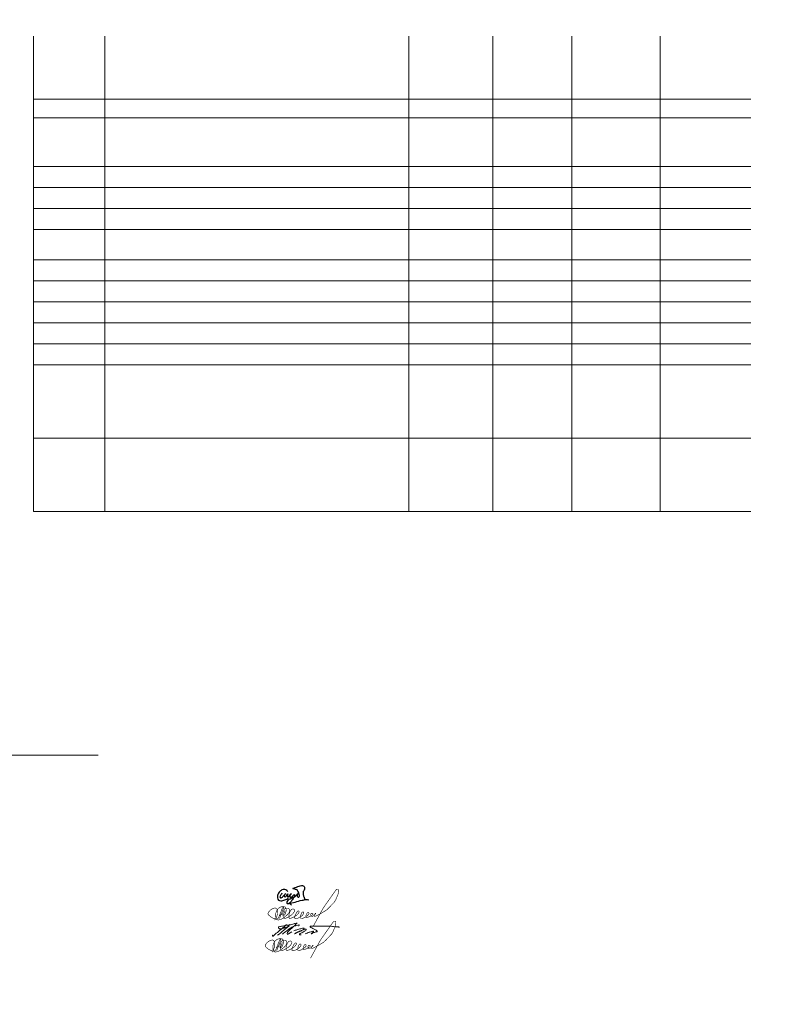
# Model space of a CAD drawing. Header units: millimetres. Extents: x 0 to 420, y 0 to 297.
# Tile 2 of 2: x 194 to 420, y 0 to 297. Entities that reach past the tile are written whole.
import ezdxf

# ---------------------------------------------------------------- set-up
doc = ezdxf.new("R2010")
doc.units = ezdxf.units.MM
for name, pattern in [('K5LT32770', [0]), ('K5LT32773', [0]), ('K5LT32779', [0]), ('K5LT32780', [0]), ('K5LT_THIN', [0])]:
    doc.linetypes.add(name, pattern=pattern)

# ---------------------------------------------------------------- blocks, each defined once
blk = doc.blocks.new('U4')
at = {"color": 7, "linetype": 'K5LT32770', "lineweight": 30}
for points, knots in [([(273.5407535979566, 33.49931206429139), (273.4601882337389, 33.31847049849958), (273.3672396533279, 33.14539383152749), (273.2619078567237, 32.98008206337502), (273.177004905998, 32.84683211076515), (273.0237187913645, 32.74148744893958), (272.9830621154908, 32.59546724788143), (272.9550713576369, 32.49493723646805), (272.9304422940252, 32.35997488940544), (272.9734467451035, 32.26854465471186), (273.00296189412, 32.20579354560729), (273.0675001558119, 32.13339526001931), (273.1272926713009, 32.10508335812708), (273.2237392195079, 32.05941568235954), (273.3776137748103, 32.12469295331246), (273.4830613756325, 32.17239095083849), (273.6355406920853, 32.24136319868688), (273.7358296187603, 32.41333381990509), (273.8580608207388, 32.53777502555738), (274.1315347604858, 32.81619351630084), (274.7214919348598, 33.53734717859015), (274.6369058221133, 33.41277373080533), (274.5992719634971, 33.35734879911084), (274.3869969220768, 33.15522942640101), (274.3195985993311, 32.9993128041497), (274.2698301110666, 32.88418034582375), (274.1896644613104, 32.7297065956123), (274.233060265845, 32.62431335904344), (274.2599042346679, 32.55911874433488), (274.3327665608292, 32.47593680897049), (274.3965215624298, 32.45123669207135), (274.4846014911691, 32.41711255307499), (274.6177943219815, 32.49418480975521), (274.713828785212, 32.53777502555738), (274.9896310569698, 32.66296217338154), (275.2590495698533, 33.37764233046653), (275.3003663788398, 33.27815854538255), (275.3255353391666, 33.21755600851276), (275.2086603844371, 32.90146179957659), (275.2042126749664, 32.71085169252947), (275.2016812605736, 32.60236592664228), (275.1657594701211, 32.42960576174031), (275.223443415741, 32.38392909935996), (275.2799720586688, 32.3391672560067), (275.4507365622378, 32.38372602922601), (275.5407506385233, 32.43200595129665), (275.6113357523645, 32.46986496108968), (275.6640952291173, 32.54595015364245), (275.7234426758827, 32.60508261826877), (275.9635567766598, 32.844326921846), (276.3759466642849, 33.44233362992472), (276.3676724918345, 33.39354299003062), (276.36131970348, 33.35608225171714), (276.0065675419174, 32.97827339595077), (275.9542115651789, 32.73008243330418), (275.9309929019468, 32.62001548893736), (275.8810593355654, 32.46914767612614), (275.9349808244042, 32.38392909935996), (275.9727258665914, 32.32427609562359), (276.0683240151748, 32.2643304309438), (276.1369036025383, 32.24931391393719), (276.260947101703, 32.22215275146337), (276.4014908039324, 32.37873938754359), (276.5215184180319, 32.46085206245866), (276.6761086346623, 32.56660952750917), (276.7996012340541, 32.71556286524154), (276.9445947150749, 32.83585150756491), (277.0235462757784, 32.90135083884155), (277.0952360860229, 32.98010304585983), (277.1849789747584, 33.02815891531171), (277.2276744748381, 33.05102166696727), (277.2849351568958, 33.08903923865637), (277.3195941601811, 33.08585113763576), (277.3865178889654, 33.07969517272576), (277.399594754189, 32.90516705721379), (277.4061324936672, 32.81662076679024), (277.4192682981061, 32.63871114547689), (277.2628740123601, 32.46475503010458), (277.1753636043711, 32.2973907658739), (277.0521290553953, 32.06170383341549), (276.8953523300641, 31.84266125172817), (276.7426719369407, 31.62431483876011), (276.5257537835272, 31.31410276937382), (276.3181740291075, 30.98374549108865), (276.040749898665, 30.73008539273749), (275.8764944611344, 30.57990000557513), (275.7130938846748, 30.3614088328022), (275.5022891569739, 30.32623983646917), (275.4118940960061, 30.31115903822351), (275.2804339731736, 30.28745261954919), (275.2138280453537, 30.33585520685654), (275.1572553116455, 30.37696666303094), (275.1260835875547, 30.48046799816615), (275.1080589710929, 30.55700872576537), (275.0788578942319, 30.68100979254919), (275.1172605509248, 30.82871244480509), (275.1561358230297, 30.95123891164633), (275.2209081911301, 31.15538743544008), (275.3836988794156, 31.33973293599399), (275.5407506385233, 31.48969965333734), (275.6787382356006, 31.62146224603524), (275.8560816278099, 31.71630054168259), (276.0215191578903, 31.81662224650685), (276.2222261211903, 31.93833141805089), (276.4368953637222, 32.03709240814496), (276.6465182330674, 32.14354483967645), (276.7551460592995, 32.19870912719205), (276.8615614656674, 32.25959402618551), (276.9734408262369, 32.30700613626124), (277.1251499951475, 32.37129727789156), (277.3086903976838, 32.37445286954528), (277.4445939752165, 32.46085206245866), (277.5546045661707, 32.53079007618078), (277.6365972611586, 32.64706738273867), (277.7330550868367, 32.73969780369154), (277.9652665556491, 32.96269522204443), (278.1425854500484, 33.27472749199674), (278.4349771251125, 33.40315836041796), (278.4755205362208, 33.42096675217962), (278.550076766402, 33.45278447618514), (278.559976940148, 33.45123521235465), (278.5741927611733, 33.44901059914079), (278.455905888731, 33.37616364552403), (278.4061310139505, 33.3358507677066), (278.349707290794, 33.29015295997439), (278.2839247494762, 33.24798151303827), (278.2426697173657, 33.19162021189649), (278.1746808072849, 33.09873594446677), (278.149400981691, 32.96141123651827), (278.1465160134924, 32.84546687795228), (278.1435006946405, 32.72428384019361), (278.1760087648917, 32.58866956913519), (278.2330543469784, 32.48008280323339), (278.2695740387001, 32.410567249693), (278.3158827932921, 32.31762126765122), (278.3772849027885, 32.28777539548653), (278.4572492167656, 32.24890694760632), (278.6131951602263, 32.28897328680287), (278.6849767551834, 32.34546761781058), (278.7631756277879, 32.40701254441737), (278.7908650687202, 32.55424082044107), (278.8099765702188, 32.66277484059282), (278.8387827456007, 32.8263648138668), (278.776122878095, 33.00467405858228), (278.7426689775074, 33.17238947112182), (278.7129201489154, 33.32153013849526), (278.6799690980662, 33.47272919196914), (278.6272845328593, 33.61469650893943), (278.562351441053, 33.78966951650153), (278.4640029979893, 33.95381407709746), (278.3676695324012, 34.11469576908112), (278.2906048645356, 34.24339760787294), (278.2350581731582, 34.40461564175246), (278.1176699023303, 34.48969521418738), (278.0515509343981, 34.53761630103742), (277.9650763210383, 34.56338243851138), (277.8869010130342, 34.59546428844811), (277.755807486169, 34.64926289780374), (277.6185877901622, 34.68817237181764), (277.4830554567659, 34.73007947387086), (277.3493330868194, 34.77142692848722), (277.2107264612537, 34.79793836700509), (277.0792099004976, 34.84546391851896), (277.0143538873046, 34.86890064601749), (276.8944981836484, 34.8924089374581), (276.8869024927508, 34.92238688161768), (276.8778916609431, 34.95794996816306), (277.0261965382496, 35.00920926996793), (277.0984406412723, 35.04738669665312), (277.2480650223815, 35.12645576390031), (277.4113227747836, 35.17900529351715), (277.569593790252, 35.23969410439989), (278.0671516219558, 35.43048199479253), (278.5758919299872, 35.61204002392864), (279.098437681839, 35.71084725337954), (279.326738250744, 35.75401619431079), (279.5689751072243, 35.8502340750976), (279.7907443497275, 35.80700095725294), (279.915381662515, 35.78270336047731), (280.0537463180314, 35.73769653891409), (280.1561284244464, 35.66277040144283), (280.2539941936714, 35.59114944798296), (280.3616565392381, 35.48544653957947), (280.3965126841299, 35.37430928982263), (280.4286949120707, 35.27169770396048), (280.3907122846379, 35.14251560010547), (280.3772819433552, 35.02815595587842), (280.3516233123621, 34.80967216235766), (280.309913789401, 34.58468822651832), (280.2234360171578, 34.38392613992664), (280.1655099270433, 34.2494480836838), (280.0434955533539, 34.13833235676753), (280.002282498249, 33.99931132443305), (279.9725912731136, 33.8991560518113), (279.9743343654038, 33.78799526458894), (279.9638210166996, 33.68200410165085), (279.9505037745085, 33.54774526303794), (279.9290185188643, 33.41191375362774), (279.9349749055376, 33.27815854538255), (279.9420223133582, 33.11990362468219), (279.9781291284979, 32.96007485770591), (280.0215132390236, 32.8070053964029), (280.056778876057, 32.6825798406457), (280.1108753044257, 32.56327424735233), (280.1561284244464, 32.44162132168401), (280.1943182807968, 32.33895640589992), (280.2380146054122, 32.2381050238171), (280.2715128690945, 32.13392946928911), (280.3009995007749, 32.04222960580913), (280.3358503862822, 31.94980005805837), (280.3484358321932, 31.85508372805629), (280.3605681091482, 31.76377788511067), (280.3605681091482, 31.67082930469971), (280.3484358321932, 31.5762379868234)], [0, 0, 0, 0, 1, 1, 1, 2, 2, 2, 3, 3, 3, 4, 4, 4, 5, 5, 5, 6, 6, 6, 7, 7, 7, 8, 8, 8, 9, 9, 9, 10, 10, 10, 11, 11, 11, 12, 12, 12, 13, 13, 13, 14, 14, 14, 15, 15, 15, 16, 16, 16, 17, 17, 17, 18, 18, 18, 19, 19, 19, 20, 20, 20, 21, 21, 21, 22, 22, 22, 23, 23, 23, 24, 24, 24, 25, 25, 25, 26, 26, 26, 27, 27, 27, 28, 28, 28, 29, 29, 29, 30, 30, 30, 31, 31, 31, 32, 32, 32, 33, 33, 33, 34, 34, 34, 35, 35, 35, 36, 36, 36, 37, 37, 37, 38, 38, 38, 39, 39, 39, 40, 40, 40, 41, 41, 41, 42, 42, 42, 43, 43, 43, 44, 44, 44, 45, 45, 45, 46, 46, 46, 47, 47, 47, 48, 48, 48, 49, 49, 49, 50, 50, 50, 51, 51, 51, 52, 52, 52, 53, 53, 53, 54, 54, 54, 55, 55, 55, 56, 56, 56, 57, 57, 57, 58, 58, 58, 59, 59, 59, 60, 60, 60, 61, 61, 61, 62, 62, 62, 63, 63, 63, 64, 64, 64, 65, 65, 65, 66, 66, 66, 67, 67, 67, 68, 68, 68, 69, 69, 69, 70, 70, 70, 71, 71, 71, 71]), ([(275.2811356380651, 33.98969595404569), (275.2070041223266, 34.14614838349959), (275.1108504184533, 34.27435332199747), (274.9926745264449, 34.37431076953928), (274.8337729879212, 34.50871544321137), (274.6014066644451, 34.58905216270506), (274.3965215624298, 34.62431039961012), (274.1163851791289, 34.67251846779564), (273.7815106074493, 34.60960841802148), (273.5215228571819, 34.49931058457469), (273.200913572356, 34.36329452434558), (272.9182114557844, 34.0629234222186), (272.704216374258, 33.77815780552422), (272.5007381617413, 33.50738710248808), (272.3264122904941, 33.17595047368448), (272.252293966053, 32.84546687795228), (272.1972142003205, 32.59987364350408), (272.1630724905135, 32.32033856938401), (272.2138324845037, 32.07623724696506), (272.2591990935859, 31.85807234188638), (272.3459021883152, 31.58798120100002), (272.5022935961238, 31.45123817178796), (272.6718618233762, 31.30297380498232), (272.9814998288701, 31.28229378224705), (273.2234463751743, 31.2589307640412), (273.6324429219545, 31.21943694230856), (274.0682643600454, 31.3577021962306), (274.4638291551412, 31.48969965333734), (274.8144256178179, 31.60669146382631), (275.1509635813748, 31.76694763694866), (275.4734430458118, 31.97046817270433)], [0, 0, 0, 0, 1, 1, 1, 2, 2, 2, 3, 3, 3, 4, 4, 4, 5, 5, 5, 6, 6, 6, 7, 7, 7, 8, 8, 8, 9, 9, 9, 10, 10, 10, 10]), ([(276.4445954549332, 29.9127789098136), (276.2046601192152, 30.0840449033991), (276.0604295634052, 30.23148058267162), (276.0119037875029, 30.35508594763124), (275.8876536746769, 30.67157713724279), (277.0152951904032, 30.68592896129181), (277.5215169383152, 30.83585446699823), (278.2145781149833, 31.0411153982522), (278.9090652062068, 31.25494061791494), (279.6176676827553, 31.39354594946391), (280.053037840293, 31.47870600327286), (280.4931767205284, 31.58988887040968), (280.9349734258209, 31.59546872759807), (281.1809327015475, 31.5985751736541), (281.4277272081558, 31.58254955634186), (281.6753569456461, 31.54739187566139)], [0, 0, 0, 0, 1, 1, 1, 2, 2, 2, 3, 3, 3, 4, 4, 4, 5, 5, 5, 5])]:
    blk.add_open_spline(points, degree=3, knots=knots, dxfattribs=at)
blk = doc.blocks.new('U5')
at = {"color": 7, "linetype": 'K5LT_THIN', "const_width": 0.18}
for points in [[(273.6827546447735, 18.6527105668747), (273.3025912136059, 17.68902851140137), (273.2231584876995, 17.50686145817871), (273.16333473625, 17.30236936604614), (273.1601857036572, 17.22372050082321), (273.1664837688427, 17.15450550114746), (273.216860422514, 17.11675501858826), (273.3270441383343, 17.13248480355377), (273.4309381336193, 17.23630232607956), (273.5820597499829, 17.40619189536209), (273.6576119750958, 17.54461688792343), (273.7016905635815, 17.65473032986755), (273.970947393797, 18.42633749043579), (274.010472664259, 18.69720096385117), (273.9935308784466, 18.97371179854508), (273.9229389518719, 19.34215671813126), (273.8480843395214, 19.50671822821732), (273.7183414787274, 19.65133441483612), (273.5386873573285, 19.74109841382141), (273.2392693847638, 19.78099406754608), (272.9548238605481, 19.78099406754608), (272.6354478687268, 19.76104373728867), (272.3310362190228, 19.69123006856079), (272.1463967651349, 19.60645485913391), (271.8769239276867, 19.43191571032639), (271.582491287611, 19.21748591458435), (271.4377757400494, 19.03796292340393), (271.2481426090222, 18.73875291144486), (271.0966390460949, 18.46966047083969), (270.9511092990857, 18.08185888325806), (270.8496831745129, 17.74693883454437), (270.8090194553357, 17.40983373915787), (270.8325501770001, 16.90037454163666), (270.8796116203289, 16.46145243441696), (270.9972566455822, 16.09307731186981), (271.1149102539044, 15.95199323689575), (271.303147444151, 15.83442647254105), (271.483549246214, 15.78739679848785), (271.6404122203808, 15.78739679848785), (271.8914061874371, 15.82658905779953), (272.1737662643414, 15.8892936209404), (272.401221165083, 15.95983071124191), (272.5816148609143, 16.05388505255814), (272.8404523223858, 16.17145181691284), (273.1646391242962, 16.36361647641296), (273.2712501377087, 16.44542331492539), (273.3778611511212, 16.54054529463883), (273.581561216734, 16.70795542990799), (274.215053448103, 17.23546416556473), (274.4486819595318, 17.4689313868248), (274.6857005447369, 17.7430026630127), (274.8878218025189, 18.03400600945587), (274.962958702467, 18.22172070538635), (275.0058988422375, 18.47379619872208), (275.0273691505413, 18.72050876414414), (275.0005313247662, 18.88140846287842), (274.9575911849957, 19.0423081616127), (274.8234196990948, 19.17639292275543), (274.6785050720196, 19.26756877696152), (274.4745556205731, 19.31583566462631), (274.3350085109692, 19.34265560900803), (274.0666571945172, 19.34265560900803), (273.9378448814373, 19.34265560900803), (273.8958934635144, 19.33855480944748), (273.8398751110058, 19.32944519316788), (273.7981897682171, 19.31251807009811), (273.7499898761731, 19.28909058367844), (273.7187236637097, 19.26044971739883), (273.6353527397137, 19.17973543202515), (273.5624009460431, 19.09251571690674), (273.449184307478, 18.95376641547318), (273.341684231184, 18.79394931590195), (273.2525469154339, 18.62102652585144), (273.1738869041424, 18.44810373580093), (273.0645424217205, 18.13599265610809), (272.9886242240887, 17.90179211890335), (272.9622022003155, 17.65409673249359), (272.9808555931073, 17.20674849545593), (273.0346802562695, 16.98881650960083), (273.108662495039, 16.72544623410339), (273.1872640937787, 16.57758737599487), (273.2582882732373, 16.47840941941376), (273.3220671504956, 16.39190317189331), (273.3767393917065, 16.3486549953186), (273.4500485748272, 16.31070996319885), (273.4916178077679, 16.29792357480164), (273.5715407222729, 16.28072209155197), (273.6444674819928, 16.27914066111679), (273.7554489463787, 16.27914066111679), (273.8648432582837, 16.31082470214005), (274.0424202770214, 16.36310763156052), (274.6193043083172, 16.66079104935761), (275.4410423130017, 17.17383719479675), (275.7312291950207, 17.41201383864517), (275.9331094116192, 17.61177654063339), (276.176559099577, 17.8886764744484), (276.3970097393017, 18.20481354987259), (276.5130926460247, 18.42113412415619), (276.5358258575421, 18.47134173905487), (276.5499342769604, 18.54180891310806), (276.5466772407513, 18.61986912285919), (276.5369142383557, 18.69141889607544), (276.5104173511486, 18.77916241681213), (276.466712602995, 18.87334151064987), (276.4202743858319, 18.92930121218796), (276.3281790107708, 19.00623894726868), (276.2683636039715, 19.04287190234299), (276.1853913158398, 19.07179714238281), (276.1101380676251, 19.07757921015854), (276.0213826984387, 19.07565350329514), (275.9017518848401, 19.06986642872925), (275.8129965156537, 19.04287190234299), (275.7300242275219, 19.00623894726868), (275.6586345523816, 18.96960098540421), (275.523873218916, 18.86643202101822), (275.3967560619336, 18.74916959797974), (275.3167084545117, 18.64222408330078), (275.2589036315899, 18.53631121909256), (275.1465348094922, 18.2857922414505), (275.0649334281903, 18.04117996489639), (274.9180659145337, 17.62805009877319), (274.8543619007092, 17.35781020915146), (274.8110977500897, 17.093606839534), (274.8014844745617, 16.75734979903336), (274.8103665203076, 16.60468668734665), (274.8364149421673, 16.47925753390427), (274.8660608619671, 16.38827628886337), (274.8895582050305, 16.34130145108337), (274.9365698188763, 16.28845478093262), (274.9732951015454, 16.26056725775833), (275.0291138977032, 16.24588514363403), (275.1099091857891, 16.24295170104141), (275.2031678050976, 16.25719482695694), (275.7564963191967, 16.42571241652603), (276.3598939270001, 16.69692016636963), (277.1469339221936, 17.21743453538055), (277.3851572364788, 17.44433147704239), (277.6084994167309, 17.68611008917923), (277.8271137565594, 17.97826088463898), (277.8961852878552, 18.16233367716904), (277.8961852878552, 18.29053158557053), (277.8954376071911, 18.34933991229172), (277.88505972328, 18.39481307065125), (277.8730784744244, 18.42194236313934), (277.8507276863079, 18.44986982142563), (277.8155976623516, 18.48337478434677), (277.7732807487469, 18.50890762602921), (277.7381509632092, 18.52406866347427), (277.7019740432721, 18.52603925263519), (277.6320384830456, 18.52152932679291), (277.5621110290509, 18.49335242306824), (277.495349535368, 18.45416517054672), (277.4332157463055, 18.39525211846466), (277.3647009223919, 18.30927462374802), (277.2556721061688, 18.15636206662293), (277.1323188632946, 17.97374595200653), (277.0135353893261, 17.78656012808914), (276.899313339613, 17.55828131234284), (276.774863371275, 17.28361136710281), (276.6598271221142, 17.03644485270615), (276.6080547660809, 16.86975313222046), (276.5677899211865, 16.63408584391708), (276.5677899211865, 16.44440061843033), (276.5850473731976, 16.27196175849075), (276.6167208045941, 16.23838693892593), (276.6704293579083, 16.18273151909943), (276.7102121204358, 16.16087050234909), (276.7758520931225, 16.14099002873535), (276.8534234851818, 16.13701892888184), (276.9648121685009, 16.14894218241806), (277.0742148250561, 16.18273151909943), (277.5645872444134, 16.34218449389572), (277.8968666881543, 16.50220615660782), (278.3898562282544, 16.80110682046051), (278.718712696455, 17.03636998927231), (278.8921517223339, 17.19483018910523), (279.0507263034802, 17.38795770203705), (279.1994797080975, 17.60659808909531), (279.2763201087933, 17.7478917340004), (279.2947658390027, 17.8768978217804), (279.3009392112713, 17.96787912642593), (279.2979065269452, 18.0238687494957), (279.2736779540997, 18.07985837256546), (279.2297655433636, 18.13282472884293), (279.1585918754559, 18.17671144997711), (279.1116467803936, 18.18579114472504), (279.0207811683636, 18.190330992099), (278.9677790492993, 18.18881435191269), (278.8935808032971, 18.16309196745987), (278.8390663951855, 18.13131315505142), (278.7981785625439, 18.09953428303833), (278.7475692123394, 18.0264978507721), (278.6819623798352, 17.92816800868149), (278.6108967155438, 17.79158885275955), (278.5015605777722, 17.55667991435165), (278.4414209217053, 17.39279187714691), (278.3758226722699, 17.15242017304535), (278.3430191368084, 16.89019734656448), (278.315683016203, 16.65528834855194), (278.3202113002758, 16.52247078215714), (278.3336800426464, 16.44980348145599), (278.3498407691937, 16.38520813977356), (278.3686934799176, 16.33676160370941), (278.38754642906, 16.28562612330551), (278.4306360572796, 16.23717964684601), (278.5491453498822, 16.20757092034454), (278.7269049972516, 16.23448563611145), (279.1480313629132, 16.34323216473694), (279.4498256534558, 16.46521897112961), (279.9902504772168, 16.76933295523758), (280.2976285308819, 17.00397254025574), (280.5452491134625, 17.225815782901), (280.7688902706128, 17.43454838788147), (280.8401969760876, 17.57410086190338), (280.8580278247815, 17.78194547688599), (280.8440274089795, 17.88015056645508), (280.8206046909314, 17.93134588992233), (280.7649768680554, 17.97962279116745), (280.6566542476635, 18.00010193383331), (280.5658966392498, 18.00595385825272), (280.4883083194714, 18.00302542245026), (280.4238981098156, 17.97523267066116), (280.3755904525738, 17.9459781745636), (280.3140384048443, 17.87142009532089), (280.2366248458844, 17.74618054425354), (280.126083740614, 17.53747792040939), (280.0332654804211, 17.307926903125), (279.9868604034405, 17.13866097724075), (279.9362927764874, 16.97560609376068), (279.9143241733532, 16.83681685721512), (279.913185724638, 16.77791375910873), (279.9256574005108, 16.70995093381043), (279.9551290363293, 16.6657748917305), (280.0321437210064, 16.57871485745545), (280.1119920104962, 16.51487780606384), (280.1941167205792, 16.4966436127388), (280.365220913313, 16.52855713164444), (280.6252964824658, 16.62658763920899), (281.0654584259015, 16.81173301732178), (281.4015101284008, 16.96672595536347), (281.6686316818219, 17.13606674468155), (281.8840471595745, 17.29392827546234), (282.0437849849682, 17.43905330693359), (282.0894755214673, 17.53290314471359), (282.0894755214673, 17.59885043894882), (282.056481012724, 17.6647977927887), (282.0133246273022, 17.71045554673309), (281.9422589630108, 17.74596102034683), (281.8559631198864, 17.77639789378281), (281.7442754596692, 17.78908450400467), (281.6706672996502, 17.78147150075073), (281.6122893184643, 17.77639789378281), (281.5386811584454, 17.7383530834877), (281.4599963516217, 17.6292873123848), (281.4320784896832, 17.55065835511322), (281.4117716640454, 17.43398464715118), (281.4117716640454, 17.33252681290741), (281.4320784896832, 17.18541128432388), (281.4473086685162, 17.05351663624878), (281.4701496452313, 16.96474040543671), (281.4904564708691, 16.9038667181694), (281.5209168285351, 16.8658219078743), (281.5564538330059, 16.8404587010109), (281.6199084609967, 16.8303114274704), (281.7645825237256, 16.82777709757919), (281.9143413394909, 16.85060597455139), (282.0742453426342, 16.93176926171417), (282.2163850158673, 17.0205454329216), (282.3951417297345, 17.14311100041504), (282.5546301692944, 17.28287304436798), (282.7018467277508, 17.42263008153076), (282.8956838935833, 17.66291702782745), (282.9275816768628, 17.72176022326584), (282.9398456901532, 17.78796196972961), (282.9177688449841, 17.81493158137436), (282.8613351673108, 17.81248206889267), (282.8122631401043, 17.77815396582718), (282.7460082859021, 17.68252808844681), (282.6306895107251, 17.51089740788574), (282.5178219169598, 17.30248410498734), (282.4687498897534, 17.20686323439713), (282.4515754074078, 17.05974764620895), (282.4662987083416, 16.98864186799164), (282.4927541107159, 16.93698258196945), (282.5165840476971, 16.90008522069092), (282.5541399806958, 16.87332511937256), (282.5912972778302, 16.86014963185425), (282.6596127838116, 16.85895229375), (282.7291330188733, 16.88050902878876), (283.0152899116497, 16.9905326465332), (283.5343195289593, 17.22050769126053), (284.1839393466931, 17.60278166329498), (285.3566683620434, 18.25274623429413), (285.9737755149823, 18.63320923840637), (286.3832112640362, 18.96797461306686), (286.9787653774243, 19.55070973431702), (287.6776982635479, 20.29511780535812), (288.5267390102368, 21.16851199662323), (288.9013105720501, 21.76741088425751), (289.3757714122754, 22.89034135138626), (289.5820885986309, 23.37559975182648), (289.7116237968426, 23.85883761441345), (289.7893365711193, 24.25578374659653), (289.8160911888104, 24.56979561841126), (289.8160911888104, 24.71009142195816), (289.777803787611, 24.88014561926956), (289.6927212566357, 25.0119355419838), (289.5608345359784, 25.07145721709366), (289.4204398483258, 25.07570774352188), (289.326848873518, 25.06295127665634), (289.23324955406, 25.02469194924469), (289.114125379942, 24.93116141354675), (289.0290428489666, 24.84188134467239), (288.8673771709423, 24.6208113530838), (286.1408003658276, 20.76522011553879), (285.6282683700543, 20.0436109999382), (285.1709984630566, 19.36770452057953), (282.1789368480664, 13.92288197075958)], [(273.2972236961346, 19.61447692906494), (273.1158911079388, 19.59748996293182), (273.0422164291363, 19.56351102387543), (272.9062169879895, 19.4389300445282), (272.7702175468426, 19.18411065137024), (272.373544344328, 18.16481811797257), (271.8767327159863, 16.84115714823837), (271.6746198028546, 16.40911961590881), (271.5417445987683, 16.25420648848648), (271.2344662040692, 16.0909919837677), (271.0921439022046, 16.05811561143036), (270.8817635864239, 16.05567104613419), (270.6224523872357, 16.11434466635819), (270.3704780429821, 16.19256950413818), (270.0793687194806, 16.30257816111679), (269.8477343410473, 16.41718650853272), (269.6231044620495, 16.52424181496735), (269.4226697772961, 16.67273927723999), (269.2187703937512, 16.84195537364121), (269.0045098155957, 17.01462871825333), (268.7729667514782, 17.1838447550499), (268.6230250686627, 17.3373110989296), (268.5490597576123, 17.45470328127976), (268.505546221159, 17.60687751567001), (268.509899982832, 17.76775224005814), (268.5751661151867, 17.9547135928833), (268.6969906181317, 18.159061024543), (269.0379861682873, 18.56383461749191), (269.3571127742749, 18.86352849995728), (269.7108541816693, 19.08637947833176), (270.1491714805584, 19.27848930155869), (270.4351290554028, 19.36346901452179), (270.6129053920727, 19.38697136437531), (270.7059813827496, 19.38298530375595), (270.8030454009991, 19.36438197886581), (270.9413215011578, 19.30060977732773), (271.0491954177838, 19.22655058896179), (271.1588224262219, 19.09433663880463), (271.2646690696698, 18.86012114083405), (271.3213769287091, 18.48235703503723), (271.355393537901, 18.19147838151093), (271.3681973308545, 17.80435527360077), (271.3548368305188, 17.59404123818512), (271.2947055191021, 17.33031178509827), (271.2081354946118, 17.00565380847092), (271.1252464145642, 16.77994919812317), (270.9739254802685, 16.41861833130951), (270.8425456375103, 16.18558014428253), (270.5206605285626, 15.73919970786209)], [(273.2940746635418, 19.60936338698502), (271.9688946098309, 16.19240988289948)], [(271.7994355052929, 17.10026694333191), (272.7082334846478, 17.53847069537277)]]:
    blk.add_lwpolyline(points, dxfattribs=at)
blk = doc.blocks.new('U6')
at = {"color": 7, "linetype": 'K5LT_THIN', "lineweight": 18}
blk.add_arc((252.9088224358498, 47.14636602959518), 32.6329467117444, 306.17976253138, 315.0279867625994, dxfattribs=at)
for points, knots in [([(270.7523266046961, 20.87527828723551), (270.7369719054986, 20.84173628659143), (270.7026539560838, 20.76676948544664), (270.6508429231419, 20.63175301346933), (270.8285548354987, 20.49094533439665), (271.1666173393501, 20.79797524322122), (271.5087196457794, 21.23758976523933), (272.1671654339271, 21.66814967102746), (272.8233446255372, 22.25157089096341), (273.5534051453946, 22.81688443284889), (274.2855676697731, 23.43107654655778), (274.7043366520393, 23.85292297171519), (274.8980467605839, 24.04805661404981)], [0, 0, 0, 0, 0.1136526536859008, 0.2540151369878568, 0.3767067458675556, 0.6606791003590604, 1.362779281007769, 2.210229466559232, 2.93150383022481, 4.01501653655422, 4.972839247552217, 5.797245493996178, 5.797245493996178, 5.797245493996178, 5.797245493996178]), ([(275.7536481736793, 23.44430010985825), (275.2236961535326, 23.30133646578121), (274.3227958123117, 23.05830315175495), (273.3249585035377, 22.75048664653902), (272.6703542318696, 22.75357237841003), (272.4396382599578, 23.06187620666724), (272.583331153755, 23.39453960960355), (272.9836863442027, 23.42621924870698), (273.4645236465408, 23.57350310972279), (274.297337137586, 23.69256980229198), (275.4549715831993, 24.00777327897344), (276.5721754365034, 23.88975150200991), (277.5155577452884, 24.52402409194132), (277.7836126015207, 24.17437000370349), (277.6451796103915, 24.118854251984), (277.5385147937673, 24.07607848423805)], [0, 0, 0, 0, 1.640413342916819, 2.788646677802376, 3.181002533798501, 3.475016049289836, 3.785470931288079, 4.050236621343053, 4.60441585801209, 5.320543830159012, 6.566646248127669, 8.105836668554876, 8.942503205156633, 9.01600083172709, 9.26277644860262, 9.26277644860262, 9.26277644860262, 9.26277644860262]), ([(273.7469019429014, 21.19961829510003), (274.1577271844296, 21.54072587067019), (274.8984048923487, 22.15570944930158), (275.9795078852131, 22.92879941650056), (276.9407902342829, 23.55108380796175), (277.8925971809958, 23.73597571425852), (278.4519323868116, 23.93988489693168), (278.741105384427, 23.98804742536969), (278.7916646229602, 23.96194100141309), (278.8043830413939, 23.88161534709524), (278.6965716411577, 23.81048983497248), (278.6273464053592, 23.7259785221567), (278.574243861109, 23.66663836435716), (278.5623467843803, 23.65334381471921)], [0, 0, 0, 0, 1.600080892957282, 2.884789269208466, 3.99916787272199, 4.989608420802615, 5.748813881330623, 5.808954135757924, 5.844678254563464, 5.908099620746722, 6.008556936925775, 6.193432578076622, 6.246810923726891, 6.246810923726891, 6.246810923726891, 6.246810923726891]), ([(278.1841980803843, 24.55706987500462), (277.8920987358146, 24.2717536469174), (277.305723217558, 23.69899491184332), (276.6929826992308, 23.15453212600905), (276.3854750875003, 22.88129011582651)], [0, 0, 0, 0, 1.224779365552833, 2.458686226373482, 2.458686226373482, 2.458686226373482, 2.458686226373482]), ([(276.2971851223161, 22.84820605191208), (276.0720118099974, 22.62272040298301), (275.6910466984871, 22.24122685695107), (275.2490525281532, 21.76355419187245), (274.8807072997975, 20.70734614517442), (275.7990207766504, 21.3684497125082), (276.5068663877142, 21.87803524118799)], [0, 0, 0, 0, 0.943721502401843, 1.596658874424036, 2.060412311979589, 3.620108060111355, 3.620108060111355, 3.620108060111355, 3.620108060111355]), ([(277.1137636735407, 22.15363434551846), (277.4252644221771, 22.26374169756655), (277.9354512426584, 22.44407936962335), (278.6485317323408, 22.65258442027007), (279.2108313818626, 22.78590052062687), (279.6742911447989, 22.94192214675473), (280.0151081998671, 23.0227357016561), (280.302308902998, 22.86546914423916), (280.090112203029, 22.53734815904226), (279.5597176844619, 22.29868792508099), (278.6520125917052, 21.78207144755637), (278.0729429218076, 21.63025875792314), (277.2608436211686, 21.12483446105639), (277.7345962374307, 21.70469150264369), (278.4016506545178, 21.74450872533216), (279.4565876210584, 22.32607515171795), (280.1292484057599, 22.57801758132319), (280.956060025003, 22.65300283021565), (280.6919761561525, 22.17338297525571), (280.2537244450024, 22.11689097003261), (279.8644647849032, 21.65189707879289), (279.3156625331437, 21.51516491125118), (278.9954352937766, 21.31430009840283), (278.7585271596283, 21.11894548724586), (278.9793998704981, 20.85614611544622), (279.1917100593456, 20.93142210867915), (279.3428632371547, 20.98501447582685)], [0, 0, 0, 0, 0.9909634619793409, 1.623034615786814, 2.227872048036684, 2.723592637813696, 3.088374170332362, 3.278162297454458, 3.505493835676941, 3.998109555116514, 5.147712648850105, 6.302848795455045, 6.63349506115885, 6.869523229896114, 7.817375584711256, 8.90398493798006, 10.18180615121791, 10.43655857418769, 10.7724889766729, 11.22154742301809, 11.80402726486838, 12.45601227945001, 12.8325512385, 13.02892191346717, 13.20328184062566, 13.63422273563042, 13.63422273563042, 13.63422273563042, 13.63422273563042]), ([(280.5634083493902, 21.26119448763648), (280.7603884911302, 21.34601957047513), (281.1575106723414, 21.51703133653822), (281.7144570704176, 21.71408009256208), (282.3198915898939, 21.90656426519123), (282.6735484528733, 21.96005709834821), (283.0531392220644, 22.05426530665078), (283.0738186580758, 21.88115664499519), (282.8720806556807, 21.77193586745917), (282.8041738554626, 21.49013624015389), (282.6532772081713, 21.34116259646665), (282.3466716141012, 21.23471125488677), (282.4973073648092, 21.460949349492), (282.6992810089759, 21.51254295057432), (282.9916465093, 21.64780358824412), (283.3732362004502, 21.67670988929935), (283.7212085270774, 21.80843802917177), (283.9791852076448, 21.87424121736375), (284.2209665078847, 21.89125717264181), (284.1695463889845, 22.14293759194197), (284.0007732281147, 22.32468783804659), (283.654155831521, 22.46985533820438), (283.297515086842, 22.70079078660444), (282.8962896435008, 22.84565805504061), (282.5839959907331, 23.0232198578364), (282.3063382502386, 23.14006202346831), (282.1377482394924, 23.2730949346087), (282.0095154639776, 23.39903307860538), (282.1070862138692, 23.59223672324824), (282.4291422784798, 23.54717243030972), (282.8836040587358, 23.602610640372), (284.1053776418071, 23.55908419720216), (285.503115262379, 23.62714451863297), (286.9819983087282, 23.53972528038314), (287.938910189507, 23.60400721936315), (288.75047534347, 23.50361769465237), (289.4984180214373, 23.39018518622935), (290.0955770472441, 23.39299558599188), (290.5699793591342, 23.32451902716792), (290.8000676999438, 23.30802740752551), (290.9103290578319, 23.30012440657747)], [0, 0, 0, 0, 0.6416303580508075, 1.293560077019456, 1.794076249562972, 2.471832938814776, 2.611862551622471, 2.671967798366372, 2.913963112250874, 3.197799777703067, 3.472127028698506, 3.653660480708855, 3.783752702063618, 4.02206151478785, 4.33701123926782, 4.714930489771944, 5.169514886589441, 5.417603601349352, 5.569150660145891, 5.768386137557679, 5.982635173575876, 6.339041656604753, 6.859113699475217, 7.263982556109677, 7.608077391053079, 7.940186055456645, 8.151130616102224, 8.270541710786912, 8.42941520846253, 8.641048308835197, 9.14718134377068, 9.852257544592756, 12.26392269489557, 13.36561065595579, 14.28805013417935, 15.1318853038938, 15.81143494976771, 16.55596823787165, 16.9162960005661, 17.24785928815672, 17.24785928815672, 17.24785928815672, 17.24785928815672])]:
    blk.add_open_spline(points, degree=3, knots=knots, dxfattribs=at)
blk = doc.blocks.new('U7')
at = {"color": 7, "linetype": 'K5LT_THIN', "const_width": 0.18}
for points in [[(274.5201070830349, 28.31542810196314), (274.1399436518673, 27.35174604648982), (274.060510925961, 27.16957899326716), (274.0006871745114, 26.96508690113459), (273.9975381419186, 26.88643803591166), (274.0038362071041, 26.81722303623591), (274.0542128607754, 26.7794725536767), (274.1643965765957, 26.79520233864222), (274.2682905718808, 26.89901986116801), (274.4194121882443, 27.06890943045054), (274.4949644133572, 27.20733442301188), (274.5390430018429, 27.317447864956), (274.8082998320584, 28.08905502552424), (274.8478251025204, 28.35991849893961), (274.830883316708, 28.63642933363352), (274.7602913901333, 29.0048742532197), (274.6854367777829, 29.16943576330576), (274.5556939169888, 29.31405194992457), (274.3760397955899, 29.40381594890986), (274.0766218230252, 29.44371160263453), (273.7921762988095, 29.44371160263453), (273.4728003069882, 29.42376127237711), (273.1683886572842, 29.35394760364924), (272.9837492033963, 29.26917239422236), (272.7142763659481, 29.09463324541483), (272.4198437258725, 28.8802034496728), (272.2751281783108, 28.70068045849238), (272.0854950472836, 28.4014704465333), (271.9339914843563, 28.13237800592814), (271.7884617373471, 27.7445764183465), (271.6870356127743, 27.40965636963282), (271.6463718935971, 27.07255127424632), (271.6699026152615, 26.56309207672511), (271.7169640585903, 26.12416996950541), (271.8346090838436, 25.75579484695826), (271.9522626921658, 25.6147107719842), (272.1404998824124, 25.49714400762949), (272.3209016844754, 25.4501143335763), (272.4777646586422, 25.4501143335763), (272.7287586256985, 25.48930659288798), (273.0111187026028, 25.55201115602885), (273.2385736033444, 25.62254824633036), (273.4189672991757, 25.71660258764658), (273.6778047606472, 25.83416935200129), (274.0019915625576, 26.02633401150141), (274.1086025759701, 26.10814085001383), (274.2152135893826, 26.20326282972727), (274.4189136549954, 26.37067296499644), (275.0524058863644, 26.89818170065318), (275.2860343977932, 27.13164892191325), (275.5230529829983, 27.40572019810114), (275.7251742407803, 27.69672354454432), (275.8003111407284, 27.8844382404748), (275.8432512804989, 28.13651373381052), (275.8647215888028, 28.38322629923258), (275.8378837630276, 28.54412599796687), (275.7949436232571, 28.70502569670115), (275.6607721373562, 28.83911045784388), (275.515857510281, 28.93028631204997), (275.3119080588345, 28.97855319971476), (275.1723609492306, 29.00537314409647), (274.9040096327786, 29.00537314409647), (274.7751973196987, 29.00537314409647), (274.7332459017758, 29.00127234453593), (274.6772275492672, 28.99216272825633), (274.6355422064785, 28.97523560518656), (274.5873423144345, 28.95180811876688), (274.5560761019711, 28.92316725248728), (274.4727051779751, 28.84245296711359), (274.3997533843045, 28.75523325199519), (274.2865367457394, 28.61648395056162), (274.1790366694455, 28.45666685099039), (274.0898993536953, 28.28374406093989), (274.0112393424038, 28.11082127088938), (273.901894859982, 27.79871019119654), (273.8259766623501, 27.5645096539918), (273.7995546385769, 27.31681426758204), (273.8182080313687, 26.86946603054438), (273.8720326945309, 26.65153404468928), (273.9460149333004, 26.38816376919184), (274.0246165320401, 26.24030491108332), (274.0956407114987, 26.14112695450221), (274.159419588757, 26.05462070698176), (274.2140918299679, 26.01137253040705), (274.2874010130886, 25.9734274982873), (274.3289702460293, 25.96064110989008), (274.4088931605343, 25.94343962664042), (274.4818199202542, 25.94185819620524), (274.5928013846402, 25.94185819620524), (274.7021956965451, 25.97354223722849), (274.8797727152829, 26.02582516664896), (275.4566567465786, 26.32350858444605), (276.2783947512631, 26.8365547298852), (276.5685816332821, 27.07473137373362), (276.7704618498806, 27.27449407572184), (277.0139115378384, 27.55139400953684), (277.2343621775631, 27.86753108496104), (277.3504450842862, 28.08385165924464), (277.3731782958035, 28.13405927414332), (277.3872867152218, 28.20452644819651), (277.3840296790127, 28.28258665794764), (277.3742666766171, 28.35413643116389), (277.3477697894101, 28.44187995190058), (277.3040650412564, 28.53605904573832), (277.2576268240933, 28.59201874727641), (277.1655314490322, 28.66895648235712), (277.1057160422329, 28.70558943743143), (277.0227437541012, 28.73451467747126), (276.9474905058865, 28.74029674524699), (276.8587351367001, 28.73837103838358), (276.7391043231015, 28.7325839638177), (276.6503489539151, 28.70558943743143), (276.5673766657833, 28.66895648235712), (276.495986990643, 28.63231852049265), (276.3612256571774, 28.52914955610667), (276.234108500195, 28.41188713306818), (276.1540608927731, 28.30494161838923), (276.0962560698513, 28.19902875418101), (275.9838872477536, 27.94850977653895), (275.9022858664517, 27.70389749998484), (275.7554183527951, 27.29076763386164), (275.6917143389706, 27.02052774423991), (275.6484501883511, 26.75632437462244), (275.6388369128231, 26.4200673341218), (275.647718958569, 26.2674042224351), (275.6737673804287, 26.14197506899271), (275.7034133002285, 26.05099382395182), (275.7269106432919, 26.00401898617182), (275.7739222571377, 25.95117231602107), (275.8106475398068, 25.92328479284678), (275.8664663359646, 25.90860267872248), (275.9472616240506, 25.90566923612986), (276.040520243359, 25.91991236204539), (276.5938487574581, 26.08842995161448), (277.1972463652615, 26.35963770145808), (277.984286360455, 26.880152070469), (278.2225096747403, 27.10704901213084), (278.4458518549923, 27.34882762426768), (278.6644661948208, 27.64097841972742), (278.7335377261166, 27.82505121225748), (278.7335377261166, 27.95324912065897), (278.7327900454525, 28.01205744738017), (278.7224121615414, 28.05753060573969), (278.7104309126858, 28.08465989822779), (278.6880801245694, 28.11258735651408), (278.6529501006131, 28.14609231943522), (278.6106331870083, 28.17162516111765), (278.5755034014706, 28.18678619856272), (278.5393264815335, 28.18875678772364), (278.469390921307, 28.18424686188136), (278.3994634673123, 28.15606995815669), (278.3327019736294, 28.11688270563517), (278.2705681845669, 28.05796965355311), (278.2020533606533, 27.97199215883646), (278.0930245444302, 27.81907960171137), (277.969671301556, 27.63646348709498), (277.8508878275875, 27.44927766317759), (277.7366657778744, 27.22099884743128), (277.6122158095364, 26.94632890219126), (277.4971795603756, 26.69916238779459), (277.4454072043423, 26.53247066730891), (277.4051423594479, 26.29680337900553), (277.4051423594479, 26.10711815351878), (277.422399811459, 25.9346792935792), (277.4540732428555, 25.90110447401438), (277.5077817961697, 25.84544905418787), (277.5475645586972, 25.82358803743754), (277.6132045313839, 25.8037075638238), (277.6907759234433, 25.79973646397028), (277.8021646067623, 25.81165971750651), (277.9115672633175, 25.84544905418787), (278.4019396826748, 26.00490202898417), (278.7342191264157, 26.16492369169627), (279.2272086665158, 26.46382435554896), (279.5560651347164, 26.69908752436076), (279.7295041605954, 26.85754772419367), (279.8880787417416, 27.0506752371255), (280.0368321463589, 27.26931562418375), (280.1136725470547, 27.41060926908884), (280.1321182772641, 27.53961535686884), (280.1382916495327, 27.63059666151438), (280.1352589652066, 27.68658628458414), (280.1110303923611, 27.74257590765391), (280.067117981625, 27.79554226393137), (279.9959443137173, 27.83942898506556), (279.948999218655, 27.84850867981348), (279.858133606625, 27.85304852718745), (279.8051314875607, 27.85153188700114), (279.7309332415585, 27.82580950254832), (279.6764188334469, 27.79403069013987), (279.6355310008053, 27.76225181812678), (279.5849216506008, 27.68921538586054), (279.5193148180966, 27.59088554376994), (279.4482491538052, 27.454306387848), (279.3389130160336, 27.2193974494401), (279.2787733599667, 27.05550941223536), (279.2131751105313, 26.8151377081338), (279.1803715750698, 26.55291488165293), (279.1530354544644, 26.31800588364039), (279.1575637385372, 26.18518831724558), (279.1710324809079, 26.11252101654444), (279.1871932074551, 26.04792567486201), (279.206045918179, 25.99947913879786), (279.2248988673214, 25.94834365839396), (279.267988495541, 25.89989718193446), (279.3864977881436, 25.87028845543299), (279.564257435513, 25.8972031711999), (279.9853838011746, 26.00594969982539), (280.2871780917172, 26.12793650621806), (280.8276029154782, 26.43205049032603), (281.1349809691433, 26.66669007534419), (281.3826015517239, 26.88853331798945), (281.6062427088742, 27.09726592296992), (281.677549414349, 27.23681839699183), (281.6953802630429, 27.44466301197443), (281.6813798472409, 27.54286810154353), (281.6579571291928, 27.59406342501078), (281.6023293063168, 27.6423403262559), (281.4940066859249, 27.66281946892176), (281.4032490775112, 27.66867139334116), (281.3256607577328, 27.6657429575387), (281.261250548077, 27.63795020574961), (281.2129428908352, 27.60869570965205), (281.1513908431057, 27.53413763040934), (281.0739772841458, 27.40889807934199), (280.9634361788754, 27.20019545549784), (280.8706179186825, 26.97064443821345), (280.8242128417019, 26.8013785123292), (280.7736452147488, 26.63832362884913), (280.7516766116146, 26.49953439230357), (280.7505381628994, 26.44063129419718), (280.7630098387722, 26.37266846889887), (280.7924814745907, 26.32849242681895), (280.8694961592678, 26.24143239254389), (280.9493444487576, 26.17759534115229), (281.0314691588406, 26.15936114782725), (281.2025733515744, 26.19127466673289), (281.4626489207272, 26.28930517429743), (281.9028108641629, 26.47445055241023), (282.2388625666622, 26.62944349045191), (282.5059841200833, 26.79878427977), (282.721399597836, 26.95664581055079), (282.8811374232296, 27.10177084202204), (282.9268279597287, 27.19562067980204), (282.9268279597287, 27.26156797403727), (282.8938334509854, 27.32751532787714), (282.8506770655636, 27.37317308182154), (282.7796114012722, 27.40867855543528), (282.6933155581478, 27.43911542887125), (282.5816278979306, 27.45180203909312), (282.5080197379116, 27.44418903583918), (282.4496417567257, 27.43911542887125), (282.3760335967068, 27.40107061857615), (282.2973487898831, 27.29200484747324), (282.2694309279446, 27.21337589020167), (282.2491241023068, 27.09670218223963), (282.2491241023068, 26.99524434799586), (282.2694309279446, 26.84812881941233), (282.2846611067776, 26.71623417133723), (282.3075020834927, 26.62745794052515), (282.3278089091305, 26.56658425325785), (282.3582692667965, 26.52853944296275), (282.3938062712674, 26.50317623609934), (282.4572608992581, 26.49302896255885), (282.601934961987, 26.49049463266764), (282.7516937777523, 26.51332350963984), (282.9115977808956, 26.59448679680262), (283.0537374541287, 26.68326296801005), (283.2324941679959, 26.80582853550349), (283.3919826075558, 26.94559057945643), (283.5391991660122, 27.08534761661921), (283.7330363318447, 27.3256345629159), (283.7649341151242, 27.38447775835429), (283.7771981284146, 27.45067950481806), (283.7551212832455, 27.47764911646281), (283.6986876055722, 27.47519960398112), (283.6496155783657, 27.44087150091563), (283.5833607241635, 27.34524562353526), (283.4680419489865, 27.17361494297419), (283.3551743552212, 26.96520164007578), (283.3061023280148, 26.86958076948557), (283.2889278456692, 26.7224651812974), (283.303651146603, 26.65135940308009), (283.3301065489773, 26.5997001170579), (283.3539364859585, 26.56280275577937), (283.3914924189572, 26.53604265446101), (283.4286497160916, 26.5228671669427), (283.496965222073, 26.52166982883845), (283.5664854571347, 26.54322656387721), (283.8526423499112, 26.65325018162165), (284.3716719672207, 26.88322522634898), (285.0212917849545, 27.26549919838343), (286.1940208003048, 27.91546376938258), (286.8111279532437, 28.29592677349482), (287.2205637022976, 28.63069214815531), (287.8161178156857, 29.21342726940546), (288.5150507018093, 29.95783534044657), (289.3640914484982, 30.83122953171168), (289.7386630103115, 31.43012841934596), (290.2131238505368, 32.55305888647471), (290.4194410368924, 33.03831728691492), (290.548976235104, 33.5215551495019), (290.6266890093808, 33.91850128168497), (290.6534436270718, 34.2325131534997), (290.6534436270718, 34.37280895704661), (290.6151562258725, 34.54286315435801), (290.5300736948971, 34.67465307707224), (290.3981869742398, 34.73417475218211), (290.2577922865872, 34.73842527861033), (290.1642013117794, 34.72566881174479), (290.0706019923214, 34.68740948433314), (289.9514778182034, 34.5938789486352), (289.866395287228, 34.50459887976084), (289.7047296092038, 34.28352888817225), (286.978152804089, 30.42793765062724), (286.4656208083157, 29.70632853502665), (286.008350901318, 29.03042205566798), (283.0162892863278, 23.58559950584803)], [(274.134576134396, 29.27719446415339), (273.9532435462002, 29.26020749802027), (273.8795688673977, 29.22622855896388), (273.7435694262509, 29.10164757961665), (273.607569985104, 28.84682818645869), (273.2108967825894, 27.82753565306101), (272.7140851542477, 26.50387468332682), (272.511972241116, 26.07183715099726), (272.3790970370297, 25.91692402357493), (272.0718186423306, 25.75370951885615), (271.929496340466, 25.72083314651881), (271.7191160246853, 25.71838858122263), (271.4598048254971, 25.77706220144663), (271.2078304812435, 25.85528703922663), (270.916721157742, 25.96529569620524), (270.6850867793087, 26.07990404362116), (270.4604569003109, 26.18695935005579), (270.2600222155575, 26.33545681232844), (270.0561228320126, 26.50467290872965), (269.8418622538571, 26.67734625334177), (269.6103191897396, 26.84656229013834), (269.4603775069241, 27.00002863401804), (269.3864121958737, 27.1174208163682), (269.3428986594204, 27.26959505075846), (269.3472524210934, 27.43046977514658), (269.4125185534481, 27.61743112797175), (269.5343430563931, 27.82177855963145), (269.8753386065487, 28.22655215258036), (270.1944652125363, 28.52624603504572), (270.5482066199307, 28.7490970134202), (270.9865239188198, 28.94120683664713), (271.2724814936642, 29.02618654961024), (271.4502578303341, 29.04968889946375), (271.543333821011, 29.0457028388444), (271.6403978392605, 29.02709951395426), (271.7786739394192, 28.96332731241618), (271.8865478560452, 28.88926812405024), (271.9961748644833, 28.75705417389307), (272.1020215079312, 28.52283867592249), (272.1587293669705, 28.14507457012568), (272.1927459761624, 27.85419591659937), (272.2055497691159, 27.46707280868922), (272.1921892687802, 27.25675877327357), (272.1320579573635, 26.99302932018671), (272.0454879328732, 26.66837134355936), (271.9625988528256, 26.44266673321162), (271.8112779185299, 26.08133586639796), (271.6798980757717, 25.84829767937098), (271.358012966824, 25.40191724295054)], [(272.6367879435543, 26.76298447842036), (273.5455859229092, 27.20118823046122)], [(274.1314271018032, 29.27208092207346), (272.8062470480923, 25.85512741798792)]]:
    blk.add_lwpolyline(points, dxfattribs=at)

msp = doc.modelspace()

# ---------------------------------------------------------------- linework, layer by layer
at = {"color": 7, "linetype": 'K5LT32779', "lineweight": 15}
for p, q in [((198.6213764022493, 292), (198.6213764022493, 267.354281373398)), ((220.1131563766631, 292), (220.1131563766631, 267.354281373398)), ((311.8359578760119, 292), (311.8359578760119, 267.354281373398)), ((337.2040690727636, 292), (337.2040690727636, 267.354281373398)), ((360.9700444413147, 292), (360.9700444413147, 267.354281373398)), ((387.6733276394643, 292), (387.6733276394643, 267.354281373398)), ((198.6213764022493, 273), (415, 273)), ((198.6213764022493, 267.354281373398), (415, 267.354281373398))]:
    msp.add_line(p, q, dxfattribs=at)
at = {"color": 7, "linetype": 'K5LT32780', "lineweight": 15}
for p, q in [((198.6213764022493, 267.354281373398), (198.6213764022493, 148.6537224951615)), ((220.1131563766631, 267.354281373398), (220.1131563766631, 148.6537224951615)), ((311.8359578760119, 267.354281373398), (311.8359578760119, 148.6537224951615)), ((337.2040690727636, 267.354281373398), (337.2040690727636, 148.6537224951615)), ((360.9700444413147, 267.354281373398), (360.9700444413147, 148.6537224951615)), ((387.6733276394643, 267.354281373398), (387.6733276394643, 148.6537224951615)), ((198.6213764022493, 252.7352337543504), (415, 252.7352337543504)), ((198.6213764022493, 246.401900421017), (415, 246.401900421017)), ((198.6213764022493, 240.0685670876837), (415, 240.0685670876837)), ((198.6213764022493, 233.7160076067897), (415, 233.7160076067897)), ((198.6213764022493, 224.5584843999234), (415, 224.5584843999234)), ((198.6213764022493, 218.2251510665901), (415, 218.2251510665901)), ((198.6213764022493, 211.8918177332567), (415, 211.8918177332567)), ((198.6213764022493, 205.5584843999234), (415, 205.5584843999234)), ((198.6213764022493, 199.2251510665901), (415, 199.2251510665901)), ((198.6213764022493, 192.8918177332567), (415, 192.8918177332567)), ((198.6213764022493, 192.8918177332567), (415, 192.8918177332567)), ((198.6213764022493, 170.7727701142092), (415, 170.7727701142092)), ((198.6213764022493, 148.6537224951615), (415, 148.6537224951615))]:
    msp.add_line(p, q, dxfattribs=at)
at = {"color": 7, "linetype": 'K5LT32773', "const_width": 0.3}
msp.add_lwpolyline([(28.8240740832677, 75.12000865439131), (218.1329272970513, 75.12000865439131)], dxfattribs=at)

# ---------------------------------------------------------------- block references
for name in ['U4', 'U7', 'U5', 'U6']:
    msp.add_blockref(name, (0, 0))

doc.saveas('drawing.dxf')
